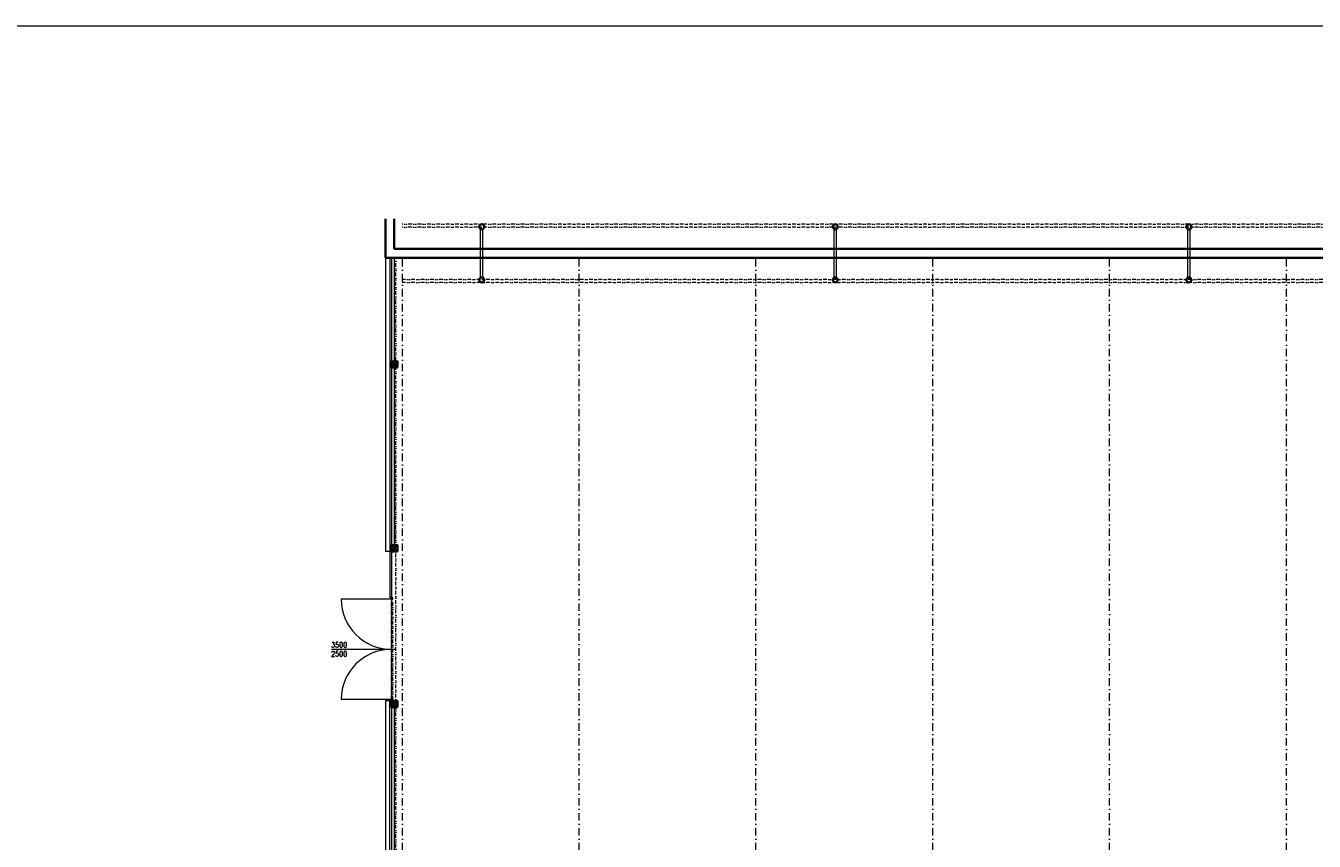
# Model space of a CAD drawing. Header units: millimetres. Extents: x -485339 to 350584, y -2181201 to -313328.
# Tile 50 of 115: x -152662 to -108934, y -1012719 to -985051. Entities that reach past the tile are written whole.
import ezdxf

# ---------------------------------------------------------------- set-up
doc = ezdxf.new("R2010")
doc.units = ezdxf.units.MM
doc.header["$LTSCALE"] = 10
doc.linetypes.add('DASHDOT', pattern=[25.4, 12.7, -6.35, 0, -6.35])
doc.linetypes.add('DĚLICÍ2', pattern=[15.875, 6.35, -3.175, 0, -3.175, 0, -3.175])
for name, color, linetype, lineweight in [('PBŘ', 160, 'Continuous', 18), ('St__otvory_dveře', 40, 'Continuous', 18), ('St_lehký obvodový plášť', 152, 'Continuous', 18), ('St_popis_otvory', 40, 'Continuous', 18), ('St_sloupy_konstrukce haly', 5, 'Continuous', 35), ('St_sloupy_opláštění_půdorys', 25, 'Continuous', 35), ('St_čáry_nad', 250, 'DĚLICÍ2', 18), ('St_čáry_obrys', 5, 'Continuous', 35), ('St_čáry_osy', 250, 'DASHDOT', 18), ('St_čáry_plné', 250, 'Continuous', 18)]:
    doc.layers.add(name, color=color, linetype=linetype, lineweight=lineweight)
doc.layers.add('St_plocha_místn', color=140, linetype='Continuous', lineweight=18, plot=False)
doc.styles.get("Standard").update_dxf_attribs({"font": 'simplex.shx', "width": 0.8})

# ---------------------------------------------------------------- blocks, each defined once
blk = doc.blocks.new('G$C0F2906C7')
at = {"layer": 'St_sloupy_opláštění_půdorys', "ltscale": 2}
blk.add_lwpolyline([(-105, -105), (105, -105), (105, 105), (-105, 105)], close=True, dxfattribs=at)
for points in [[(-105, 105), (105, -105)], [(105, 105), (-105, -105)]]:
    blk.add_lwpolyline(points, dxfattribs=at)
blk = doc.blocks.new('G$CD8A98CDB')
at = {"layer": 'St_sloupy_konstrukce haly', "color": 250, "lineweight": 18, "ltscale": 2}
for points in [[(-825, 0), (825, 0)], [(-825, -80), (825, -80)]]:
    blk.add_lwpolyline(points, dxfattribs=at)
at = {"layer": 'St_sloupy_konstrukce haly', "ltscale": 2}
for centre in [(-900, -40), (900, -40)]:
    blk.add_circle(centre, 85, dxfattribs=at)
blk = doc.blocks.new('G$CDBD9C03B')
at = {"layer": 'St__otvory_dveře', "ltscale": 2}
for points in [[(-50, 0), (-50, -50), (0, -50), (0, 0)], [(-50, -3450), (-50, -3500), (0, -3500), (0, -3450)]]:
    blk.add_lwpolyline(points, close=True, dxfattribs=at)
for points in [[(-50, -50), (-1750, -50)], [(-50, -3450), (-1750, -3450)]]:
    blk.add_lwpolyline(points, dxfattribs=at)
at = {"layer": 'St__otvory_dveře', "linetype": 'DĚLICÍ2', "ltscale": 2}
for points in [[(-50, -3450), (-50, -50)], [(0, -3450), (0, -50)]]:
    blk.add_lwpolyline(points, dxfattribs=at)
at = {"layer": 'St__otvory_dveře'}
for centre, start, end in [((-50, -50), 180, 270), ((-50, -3450), 90, 180)]:
    blk.add_arc(centre, 1700, start, end, dxfattribs=at)

msp = doc.modelspace()

# ---------------------------------------------------------------- linework, layer by layer
at = {"layer": 'PBŘ', "lineweight": 18}
msp.add_lwpolyline([(-156623.8, -985051.3), (-18967.9, -985051.3), (-18967.9, -1071872.2), (-156623.8, -1071872.2)], close=True, dxfattribs=at)
at = {"layer": 'St_lehký obvodový plášť'}
for points in [[(-140304.9, -992922.8), (-140304.9, -1004457.6)], [(-140254.9, -992922.8), (-140254.9, -1004457.6)], [(-140254.9, -1004457.6), (-140304.9, -1004457.6)], [(-140304.9, -1014302.6), (-140304.9, -1007957.6)], [(-140254.9, -1007957.6), (-140254.9, -1014407.6)]]:
    msp.add_lwpolyline(points, dxfattribs=at)
at = {"layer": 'St_plocha_místn'}
msp.add_lwpolyline([(-43925.2, -992922.8), (-140154.9, -992922.8), (-140154.9, -996437.6), (-140044.9, -996437.6), (-140044.9, -996647.6), (-140154.9, -996647.6), (-140149.9, -1002677.6), (-140044.9, -1002677.6), (-140044.9, -1002887.6), (-140254.9, -1002887.6), (-140254.9, -1007957.6), (-140044.9, -1007957.6), (-140044.9, -1008167.6), (-140154.9, -1008167.6), (-140154.9, -1014197.6), (-140044.9, -1014197.6), (-140044.9, -1014407.6), (-140154.9, -1014407.6), (-140154.5, -1017422.6), (-122964.9, -1017420.4), (-122964.9, -1015231.2), (-101864.9, -1015242.9)], dxfattribs=at)
at = {"layer": 'St_popis_otvory'}
msp.add_lwpolyline([(-142290.5, -1006207.6), (-140099.9, -1006207.6)], dxfattribs=at)
at = {"layer": 'St_čáry_nad', "ltscale": 2}
for points in [[(-43925.2, -991788.1), (-139882.7, -991788.1)], [(-43925.2, -991888.1), (-139882.7, -991888.1)], [(-140099.9, -1044697.6), (-140099.9, -992922.8)], [(-43825.2, -993660.1), (-139882.7, -993660.1)], [(-43825.2, -993760.1), (-139882.7, -993760.1)]]:
    msp.add_lwpolyline(points, dxfattribs=at)
at = {"layer": 'St_čáry_obrys'}
for points in [[(-140454.9, -992922.8), (-140454.9, -991603.7)], [(-140154.9, -992622.8), (-140154.9, -991603.7)]]:
    msp.add_lwpolyline(points, dxfattribs=at)
at = {"layer": 'St_čáry_obrys', "ltscale": 2}
for points in [[(-140454.9, -992922.8), (-43625.2, -992922.8)], [(-140154.9, -992622.8), (-43925.2, -992622.8)]]:
    msp.add_lwpolyline(points, dxfattribs=at)
at = {"layer": 'St_čáry_osy', "ltscale": 2}
for points in [[(-139879.9, -1059777.6), (-139879.9, -992785.6)], [(-133879.9, -1059777.6), (-133879.9, -992785.6)], [(-127879.9, -1059777.6), (-127879.9, -992785.6)], [(-121879.9, -1059777.6), (-121879.9, -992785.6)], [(-115879.9, -1059777.6), (-115879.9, -992785.6)], [(-109879.9, -1059777.6), (-109879.9, -992785.6)]]:
    msp.add_lwpolyline(points, dxfattribs=at)
at = {"layer": 'St_čáry_plné', "ltscale": 2}
for points in [[(-140454.9, -992922.8), (-140454.9, -1002887.6)], [(-140254.9, -992922.8), (-140254.9, -1004457.6)], [(-140154.9, -992922.8), (-140154.9, -996437.6)], [(-140154.9, -996647.6), (-140154.9, -1002677.6)], [(-140454.9, -1007957.6), (-140454.9, -1014302.6)], [(-140154.9, -1008167.6), (-140154.9, -1014197.6)]]:
    msp.add_lwpolyline(points, dxfattribs=at)
at = {"layer": 'St_čáry_plné'}
for points in [[(-140254.9, -1002887.6), (-140454.9, -1002887.6)], [(-140254.9, -1007957.6), (-140454.9, -1007957.6)]]:
    msp.add_lwpolyline(points, dxfattribs=at)

# ---------------------------------------------------------------- block references
at = {"layer": 'St__otvory_dveře'}
msp.add_blockref('G$CDBD9C03B', (-140204.9, -1004457.6), dxfattribs=at)
at = {"layer": 'St_sloupy_konstrukce haly', "ltscale": 2, "rotation": 90}
for p in [(-137227.7, -992773.1), (-125227.7, -992773.1), (-113227.7, -992773.1)]:
    msp.add_blockref('G$CD8A98CDB', p, dxfattribs=at)
at = {"layer": 'St_sloupy_opláštění_půdorys', "ltscale": 2, "rotation": 90}
for p in [(-140149.9, -996542.6), (-140149.9, -1002782.6), (-140149.9, -1008062.6)]:
    msp.add_blockref('G$C0F2906C7', p, dxfattribs=at)

# ---------------------------------------------------------------- texts
at = {"layer": 'St_popis_otvory', "insert": (-142026.6, -1006207.6), "char_height": 180, "width": 1342.526, "attachment_point": 5}
msp.add_mtext('3500\\P2500', dxfattribs=at)

doc.saveas('drawing.dxf')
